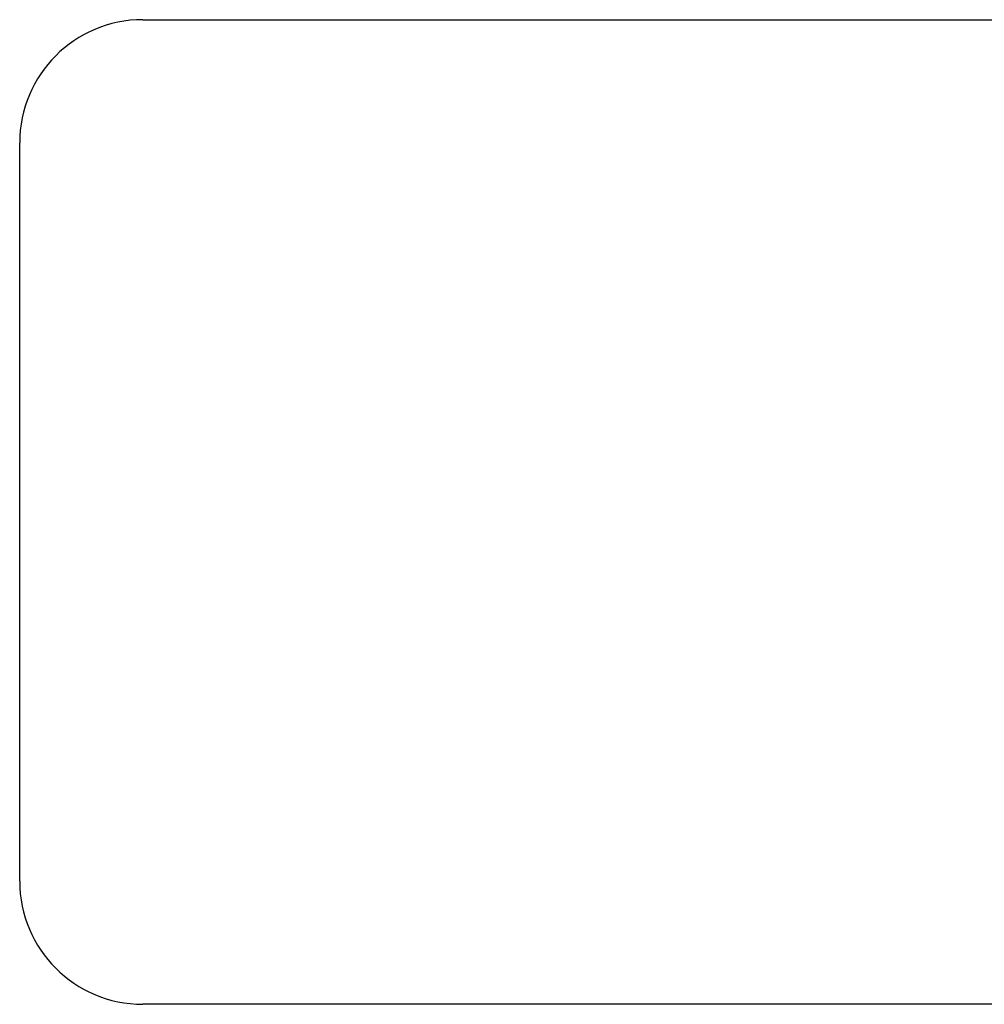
# Model space of a CAD drawing. Header units: inches. Extents: x 25 to 728, y 80 to 333.
# Tile 6 of 160: x 242.99 to 244.95, y 214.87 to 216.87. Entities that reach past the tile are written whole.
import ezdxf

# ---------------------------------------------------------------- set-up
doc = ezdxf.new("R2010")
doc.units = ezdxf.units.IN
doc.header["$MEASUREMENT"] = 0
doc.layers.add('Visible Edges(ANSI)', color=7, linetype='Continuous', lineweight=25)

msp = doc.modelspace()

# ---------------------------------------------------------------- linework, layer by layer
at = {"layer": 'Visible Edges(ANSI)'}
for p, q in [((243.2369, 216.8723), (246.2369, 216.8723)), ((242.9869, 215.1223), (242.9869, 216.6223)), ((246.2369, 214.8723), (243.2369, 214.8723))]:
    msp.add_line(p, q, dxfattribs=at)
for centre, start, end in [((243.2369, 216.6223), 90, 180), ((243.2369, 215.1223), 180, 270)]:
    msp.add_arc(centre, 0.25, start, end, dxfattribs=at)

doc.saveas('drawing.dxf')
